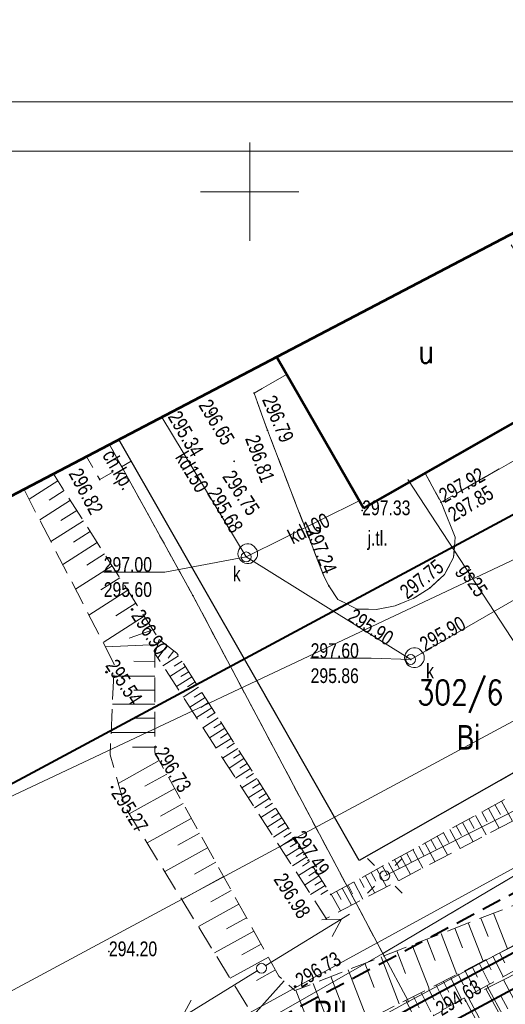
# Model space of a CAD drawing. Header units: metres. Extents: x 7437415 to 7437762, y 5556624 to 5556902.
# Tile 32 of 41: x 7437638 to 7437663, y 5556759 to 5556809. Entities that reach past the tile are written whole.
import ezdxf
from ezdxf import colors
from ezdxf.entities.mleader import LeaderData, LeaderLine
from ezdxf.enums import TextEntityAlignment as Align
from ezdxf.math import Vec2, Vec3

# ---------------------------------------------------------------- set-up
doc = ezdxf.new("R2010")
doc.units = ezdxf.units.M
doc.header["$MEASUREMENT"] = 0
for name, pattern in [('BUBZ01-500', [1.75, 1.25, -0.5]), ('DGN Style 3', [8.60601, 6.14715, -2.45886]), ('EGBU01-500', [1, 0.5, -0.5]), ('KTCR02-500', [1.5, 1, -0.5]), ('KTJZ01-500', [2, 1.5, -0.5])]:
    doc.linetypes.add(name, pattern=pattern)
doc.layers.get('0').update_dxf_attribs({"color": 250, "lineweight": 5})
for name, color, linetype, lineweight in [('203-Punkt załamania granicy działki nie stabilizowany', 7, 'Continuous', 5), ('510-Podpora jednosłupowa symb.-STPOW', 7, 'Continuous', 5), ('_TABELKA', 7, 'Continuous', 9), ('BUBZ01', 250, 'Continuous', 5), ('BUIB02_01', 250, 'Continuous', 5), ('D_skarpa', 7, 'DGN Style 3', 20), ('D_skarpa-symbol', 7, 'Continuous', 20), ('EGBB01', 250, 'Continuous', 5), ('EGBD03', 250, 'Continuous', 5), ('EGBK02', 250, 'Continuous', 5), ('EGBP04_03', 250, 'Continuous', 5), ('EGBU01', 250, 'Continuous', 5), ('Elektryka_opisy_kabli', 7, 'Continuous', 13), ('ELEKTRYKA_TRASY', 1, 'Continuous', 40), ('komora podziemna - przewód kanalizacyjny (powierzchnia)', 7, 'Continuous', 5), ('KTCR02', 250, 'Continuous', 5), ('KTJZ01', 250, 'Continuous', 5), ('KTKR01', 250, 'Continuous', 5), ('latarnia (punkt)', 7, 'Continuous', 5), ('MPZP', 250, 'Continuous', 5), ('przewód elektroenergetyczny (linia)', 7, 'Continuous', 5), ('przewód gazowy (linia)', 7, 'Continuous', 5), ('przewód gazowy (linia)-Atr1', 7, 'Continuous', 5), ('przewód kanalizacyjny (linia)', 7, 'Continuous', 5), ('przewód kanalizacyjny (linia)-Atr1', 7, 'Continuous', 5), ('punkt o określonej wysokości (sieć kanalizacyjna)', 7, 'Continuous', 5), ('punkt o określonej wysokości (sieć kanalizacyjna)-Atr2', 7, 'Continuous', 5), ('punkt o określonej wysokości (sieć kanalizacyjna)-Atr3', 7, 'Continuous', 5), ('punkt wysokościowy naturalny', 7, 'Continuous', 5), ('punkt wysokościowy sztuczny', 7, 'Continuous', 5), ('RTPW01', 250, 'Continuous', 5), ('RTPW02', 250, 'Continuous', 5), ('rzedne dla projektanta', 250, 'Continuous', 5), ('SUPE04', 250, 'Continuous', 5), ('SUPG_01', 250, 'Continuous', 5), ('SUPT_01', 250, 'Continuous', 5), ('SUPW_01', 250, 'Continuous', 5), ('SUSM04_01_E', 250, 'Continuous', 5), ('Warstwa 1', 250, 'Continuous', 5), ('Warstwa 3', 250, 'Continuous', 5), ('właz okrągły - siec kanalizacyjna (punkt)', 7, 'Continuous', 5), ('właz okrągły - siec kanalizacyjna (punkt)-Atr17', 7, 'Continuous', 5)]:
    doc.layers.add(name, color=color, linetype=linetype, lineweight=lineweight)
doc.styles.get("Standard").update_dxf_attribs({"font": 'txt.shx', "width": 0.75})
doc.styles.add('STYL_ARIAL', font='simplex.shx', dxfattribs={"width": 0.75, "oblique": 0.1})
doc.linetypes.add('KTOK05_01-500', pattern='A,3.75,[13,dgnlstyle-rozp_2015.shx,S=0.002778,R=0,X=0,Y=0],3.75', length=7.5)

# ---------------------------------------------------------------- blocks, each defined once
blk = doc.blocks.new('PW01')
at = {"layer": 'punkt wysokościowy naturalny', "linetype": 'Continuous', "lineweight": 13}
h = blk.add_hatch(color=0, dxfattribs=at)
edge = h.paths.add_edge_path()
edge.add_arc((0, 0), 0.45, 0, 360)
blk = doc.blocks.new('US22')
at = {"color": 0, "linetype": 'Continuous', "lineweight": 13, "ltscale": 10}
blk.add_circle((0, 0), 2.5, dxfattribs=at)
blk = doc.blocks.new('SM01')
at = {"color": 0, "linetype": 'Continuous', "lineweight": 13, "ltscale": 10}
for p, q in [((-5.3, 5.31), (-8.83, 8.84)), ((5.31, 5.31), (8.84, 8.84)), ((-5.3, -5.3), (-8.83, -8.83)), ((5.31, -5.3), (8.84, -8.83))]:
    blk.add_line(p, q, dxfattribs=at)
blk.add_circle((0, 0), 2.5, dxfattribs=at)
blk = doc.blocks.new('203')
at = {"layer": '203-Punkt załamania granicy działki nie stabilizowany', "linetype": 'Continuous', "lineweight": 13}
h = blk.add_hatch(color=96, dxfattribs=at)
edge = h.paths.add_edge_path()
edge.add_arc((0, 0), 0.45, 0, 360)
blk = doc.blocks.new('PW02')
at = {"layer": 'punkt wysokościowy sztuczny', "linetype": 'Continuous', "lineweight": 13}
h = blk.add_hatch(color=0, dxfattribs=at)
edge = h.paths.add_edge_path()
edge.add_arc((0, 0), 0.45, 0, 360)
blk = doc.blocks.new('510')
at = {"layer": '510-Podpora jednosłupowa symb.-STPOW', "color": 0, "linetype": 'Continuous', "lineweight": 13}
blk.add_circle((0, 0), 2.5, dxfattribs=at)
blk = doc.blocks.new('SUPE04')
at = {"layer": 'SUPE04', "color": 1, "linetype": 'Continuous', "lineweight": 13}
blk.add_line((5.25, 0), (0.25, 0), dxfattribs=at)
at = {"layer": 'SUPE04', "color": 1, "linetype": 'Continuous', "lineweight": 13, "flags": 128}
blk.add_lwpolyline([(3.9, 0.5), (4.766, 0), (3.9, -0.5)], dxfattribs=at)
blk = doc.blocks.new('_Oblique')
at = {"color": 0, "linetype": 'ByBlock', "lineweight": -2}
blk.add_line((-5, -5), (5, 5), dxfattribs=at)

msp = doc.modelspace()

# ---------------------------------------------------------------- linework, layer by layer
at = {"layer": '_TABELKA', "color": 7}
for points in [[(7437755.425, 5556804.566), (7437414.651, 5556804.566), (7437414.651, 5556658.066), (7437755.425, 5556658.066)], [(7437752.925, 5556802.066), (7437417.151, 5556802.066), (7437417.151, 5556660.566), (7437752.925, 5556660.566)]]:
    msp.add_lwpolyline(points, close=True, dxfattribs=at)
at = {"layer": 'BUBZ01', "color": 7, "linetype": 'BUBZ01-500', "lineweight": 13, "flags": 128}
for points in [[(7437640.018, 5556785.654), (7437638.515, 5556784.867), (7437643.11, 5556775.98), (7437642.9, 5556771.37), (7437643.65, 5556768.72), (7437650.54, 5556757.5), (7437653.18, 5556756.46), (7437670.11, 5556765.04), (7437677.9, 5556769.59), (7437683.09, 5556775.4), (7437676.3, 5556770.28), (7437669.43, 5556766.05), (7437652.3, 5556759.37), (7437651.48, 5556760.11), (7437645.17, 5556771.48), (7437645.18, 5556776.52), (7437645.4, 5556777.22), (7437640.018, 5556785.654)], [(7437645.4, 5556777.22), (7437646.3, 5556776.53), (7437654.12, 5556764.26), (7437666.36, 5556770.95), (7437677.29, 5556776.98), (7437678.76, 5556776.43), (7437667.36, 5556770.08), (7437653.89, 5556763.04), (7437645.18, 5556776.52), (7437645.4, 5556777.22)]]:
    msp.add_lwpolyline(points, close=True, dxfattribs=at)
at = {"layer": 'BUBZ01', "color": 7, "linetype": 'Continuous', "lineweight": 13, "flags": 128}
for points in [[(7437640.25, 5556785.29), (7437638.78, 5556784.36)], [(7437640.56, 5556784.81), (7437639.8, 5556784.32)], [(7437640.88, 5556784.31), (7437639.32, 5556783.31)], [(7437641.21, 5556783.79), (7437640.4, 5556783.28)], [(7437641.54, 5556783.26), (7437639.89, 5556782.21)], [(7437641.89, 5556782.72), (7437641.04, 5556782.17)], [(7437642.25, 5556782.16), (7437640.5, 5556781.04)], [(7437642.62, 5556781.58), (7437641.72, 5556781)], [(7437643, 5556780.98), (7437641.14, 5556779.79)], [(7437643.39, 5556780.36), (7437642.43, 5556779.75)], [(7437643.8, 5556779.73), (7437641.82, 5556778.47)], [(7437644.21, 5556779.08), (7437643.2, 5556778.43)], [(7437644.64, 5556778.41), (7437642.55, 5556777.07)], [(7437645.08, 5556777.72), (7437643.87, 5556777.29)], [(7437645.32, 5556776.97), (7437642.66, 5556776.86)], [(7437645.8, 5556776.92), (7437645.32, 5556776.3)], [(7437646.38, 5556776.4), (7437645.59, 5556775.88)], [(7437646.15, 5556776.65), (7437645.86, 5556776.27)], [(7437645.18, 5556776.11), (7437644.11, 5556776.12)], [(7437646.56, 5556776.13), (7437646.16, 5556775.87)], [(7437646.73, 5556775.86), (7437645.93, 5556775.35)], [(7437646.9, 5556775.59), (7437646.5, 5556775.34)], [(7437645.18, 5556775.36), (7437643.08, 5556775.36)], [(7437647.06, 5556775.33), (7437646.27, 5556774.83)], [(7437647.23, 5556775.07), (7437646.84, 5556774.82)], [(7437645.18, 5556774.65), (7437644.11, 5556774.65)], [(7437647.4, 5556774.8), (7437646.61, 5556774.3)], [(7437647.57, 5556774.54), (7437647.18, 5556774.29)], [(7437645.17, 5556773.94), (7437643.02, 5556773.94)], [(7437647.73, 5556774.28), (7437646.95, 5556773.78)], [(7437647.9, 5556774.02), (7437647.51, 5556773.77)], [(7437648.07, 5556773.76), (7437647.29, 5556773.26)], [(7437648.23, 5556773.5), (7437647.84, 5556773.25)], [(7437645.17, 5556773.22), (7437644.08, 5556773.22)], [(7437648.4, 5556773.24), (7437647.62, 5556772.74)], [(7437648.56, 5556772.98), (7437648.18, 5556772.73)], [(7437645.17, 5556772.49), (7437642.95, 5556772.5)], [(7437648.73, 5556772.72), (7437647.96, 5556772.22)], [(7437648.89, 5556772.46), (7437648.51, 5556772.21)], [(7437649.06, 5556772.2), (7437648.29, 5556771.71)], [(7437649.22, 5556771.95), (7437648.84, 5556771.7)], [(7437645.17, 5556771.76), (7437644.04, 5556771.76)], [(7437649.39, 5556771.69), (7437648.62, 5556771.2)], [(7437649.55, 5556771.43), (7437649.17, 5556771.19)], [(7437645.4, 5556771.07), (7437643.31, 5556769.91)], [(7437649.71, 5556771.18), (7437648.95, 5556770.69)], [(7437649.87, 5556770.92), (7437649.49, 5556770.68)], [(7437645.78, 5556770.38), (7437644.66, 5556769.76)], [(7437650.04, 5556770.67), (7437649.28, 5556770.18)], [(7437650.2, 5556770.41), (7437649.82, 5556770.17)], [(7437650.36, 5556770.16), (7437649.6, 5556769.68)], [(7437650.52, 5556769.91), (7437650.14, 5556769.67)], [(7437646.19, 5556769.65), (7437643.87, 5556768.36)], [(7437650.68, 5556769.65), (7437649.93, 5556769.17)], [(7437650.84, 5556769.4), (7437650.47, 5556769.16)], [(7437646.61, 5556768.89), (7437645.47, 5556768.25)], [(7437651, 5556769.15), (7437650.25, 5556768.67)], [(7437651.16, 5556768.9), (7437650.79, 5556768.66)], [(7437662.81, 5556769.01), (7437663.37, 5556767.99)], [(7437651.32, 5556768.65), (7437650.57, 5556768.17)], [(7437651.48, 5556768.4), (7437651.11, 5556768.16)], [(7437661.81, 5556768.46), (7437662.08, 5556767.96)], [(7437662.14, 5556768.64), (7437662.69, 5556767.64)], [(7437662.47, 5556768.83), (7437662.75, 5556768.32)], [(7437647.03, 5556768.13), (7437644.78, 5556766.88)], [(7437651.64, 5556768.15), (7437650.89, 5556767.68)], [(7437651.8, 5556767.9), (7437651.43, 5556767.67)], [(7437660.82, 5556767.92), (7437661.36, 5556766.94)], [(7437661.15, 5556768.1), (7437661.42, 5556767.61)], [(7437661.48, 5556768.28), (7437662.02, 5556767.29)], [(7437647.45, 5556767.37), (7437646.34, 5556766.76)], [(7437651.96, 5556767.65), (7437651.21, 5556767.18)], [(7437652.11, 5556767.41), (7437651.74, 5556767.17)], [(7437659.86, 5556767.4), (7437660.12, 5556766.91)], [(7437660.18, 5556767.57), (7437660.71, 5556766.6)], [(7437660.5, 5556767.75), (7437660.77, 5556767.26)], [(7437652.27, 5556767.16), (7437651.53, 5556766.69)], [(7437652.43, 5556766.91), (7437652.06, 5556766.68)], [(7437658.91, 5556766.88), (7437659.42, 5556765.93)], [(7437659.22, 5556767.05), (7437659.48, 5556766.57)], [(7437659.54, 5556767.22), (7437660.06, 5556766.27)], [(7437647.86, 5556766.63), (7437645.68, 5556765.42)], [(7437652.59, 5556766.67), (7437651.85, 5556766.2)], [(7437652.74, 5556766.42), (7437652.37, 5556766.19)], [(7437657.98, 5556766.37), (7437658.23, 5556765.9)], [(7437658.29, 5556766.54), (7437658.8, 5556765.6)], [(7437658.6, 5556766.71), (7437658.85, 5556766.24)], [(7437648.27, 5556765.9), (7437647.19, 5556765.3)], [(7437652.9, 5556766.18), (7437652.17, 5556765.71)], [(7437653.05, 5556765.93), (7437652.69, 5556765.7)], [(7437657.06, 5556765.87), (7437657.56, 5556764.96)], [(7437657.37, 5556766.03), (7437657.62, 5556765.58)], [(7437657.67, 5556766.2), (7437658.17, 5556765.28)], [(7437653.21, 5556765.69), (7437652.48, 5556765.22)], [(7437653.37, 5556765.44), (7437653, 5556765.21)], [(7437656.17, 5556765.38), (7437656.41, 5556764.93)], [(7437656.46, 5556765.54), (7437656.95, 5556764.64)], [(7437656.76, 5556765.7), (7437657.01, 5556765.25)], [(7437648.67, 5556765.18), (7437646.55, 5556764)], [(7437653.52, 5556765.2), (7437652.79, 5556764.74)], [(7437653.67, 5556764.96), (7437653.31, 5556764.73)], [(7437655.29, 5556764.9), (7437655.76, 5556764.02)], [(7437655.58, 5556765.06), (7437655.82, 5556764.62)], [(7437655.87, 5556765.22), (7437656.36, 5556764.33)], [(7437649.06, 5556764.47), (7437648.02, 5556763.89)], [(7437653.83, 5556764.72), (7437653.1, 5556764.26)], [(7437653.98, 5556764.48), (7437653.62, 5556764.25)], [(7437654.42, 5556764.43), (7437654.66, 5556764)], [(7437654.71, 5556764.58), (7437655.18, 5556763.71)], [(7437655, 5556764.74), (7437655.23, 5556764.3)], [(7437654.15, 5556764.27), (7437654.61, 5556763.42)], [(7437649.45, 5556763.77), (7437647.39, 5556762.63)], [(7437649.83, 5556763.08), (7437648.82, 5556762.52)], [(7437661.76, 5556763.06), (7437662.13, 5556762.12)], [(7437662.4, 5556763.31), (7437663.11, 5556761.49)], [(7437650.21, 5556762.4), (7437648.21, 5556761.29)], [(7437660.43, 5556762.54), (7437660.82, 5556761.54)], [(7437661.11, 5556762.81), (7437661.87, 5556760.86)], [(7437659.01, 5556761.99), (7437659.43, 5556760.91)], [(7437659.73, 5556762.27), (7437660.54, 5556760.19)], [(7437650.58, 5556761.73), (7437649.6, 5556761.19)], [(7437657.48, 5556761.39), (7437657.93, 5556760.24)], [(7437658.26, 5556761.69), (7437659.12, 5556759.47)], [(7437650.95, 5556761.07), (7437649.01, 5556760)], [(7437656.68, 5556761.08), (7437657.61, 5556758.7)], [(7437662.02, 5556760.94), (7437662.28, 5556760.42)], [(7437662.37, 5556761.12), (7437662.89, 5556760.09)], [(7437662.71, 5556761.29), (7437662.97, 5556760.78)], [(7437651.31, 5556760.42), (7437650.35, 5556759.89)], [(7437655, 5556760.42), (7437655.99, 5556757.88)], [(7437655.86, 5556760.76), (7437656.33, 5556759.53)], [(7437660.95, 5556760.4), (7437661.5, 5556759.33)], [(7437661.31, 5556760.58), (7437661.58, 5556760.05)], [(7437661.67, 5556760.76), (7437662.2, 5556759.71)], [(7437651.76, 5556759.86), (7437650.17, 5556758.1)], [(7437654.12, 5556760.08), (7437654.63, 5556758.77)], [(7437659.85, 5556759.84), (7437660.13, 5556759.29)], [(7437660.22, 5556760.03), (7437660.78, 5556758.93)], [(7437660.59, 5556760.22), (7437660.87, 5556759.67)], [(7437652.34, 5556759.39), (7437652.89, 5556757.99)], [(7437653.22, 5556759.73), (7437654.28, 5556757.02)], [(7437659.1, 5556759.46), (7437659.39, 5556758.9)], [(7437659.48, 5556759.65), (7437660.05, 5556758.53)], [(7437662.99, 5556757.9), (7437662.06, 5556759.63)], [(7437657.94, 5556758.87), (7437658.53, 5556757.71)], [(7437658.33, 5556759.07), (7437658.62, 5556758.49)], [(7437658.72, 5556759.27), (7437659.3, 5556758.12)], [(7437661.84, 5556757.28), (7437660.91, 5556759)]]:
    msp.add_lwpolyline(points, dxfattribs=at)
at = {"layer": 'BUBZ01', "color": 7, "linetype": 'BUBZ01-500', "lineweight": 13, "flags": 128}
msp.add_lwpolyline([(7437649.055, 5556752.478), (7437665.84, 5556761.7), (7437669.56, 5556761.45), (7437655.14, 5556753.67), (7437639.69, 5556745.22), (7437638.72, 5556747.2), (7437649.055, 5556752.478)], dxfattribs=at)
at = {"layer": 'BUIB02_01', "color": 212, "linetype": 'Continuous', "lineweight": 40, "flags": 128}
msp.add_lwpolyline([(7437631.582, 5556743.722), (7437658.25, 5556758.524), (7437681.414, 5556770.995), (7437736.328, 5556800.083), (7437739.446, 5556801.87)], dxfattribs=at)
at = {"layer": 'D_skarpa', "flags": 128}
msp.add_lwpolyline([(7437639.094, 5556747.391), (7437639.251, 5556747.471), (7437639.697, 5556747.699), (7437640.142, 5556747.926), (7437640.587, 5556748.154), (7437641.033, 5556748.381), (7437641.478, 5556748.609), (7437641.924, 5556748.836), (7437642.369, 5556749.064), (7437642.814, 5556749.291), (7437643.26, 5556749.518), (7437643.705, 5556749.746), (7437644.151, 5556749.973), (7437644.596, 5556750.201), (7437645.041, 5556750.428), (7437645.487, 5556750.656), (7437645.932, 5556750.883), (7437646.378, 5556751.111), (7437646.823, 5556751.338), (7437647.268, 5556751.566), (7437647.714, 5556751.793), (7437648.159, 5556752.021), (7437648.605, 5556752.248), (7437649.05, 5556752.475), (7437649.489, 5556752.715), (7437649.928, 5556752.954), (7437650.367, 5556753.194), (7437650.806, 5556753.433), (7437651.245, 5556753.673), (7437651.684, 5556753.912), (7437652.122, 5556754.152), (7437652.561, 5556754.391), (7437653, 5556754.631), (7437653.439, 5556754.87), (7437653.878, 5556755.11), (7437654.317, 5556755.349), (7437654.756, 5556755.589), (7437655.195, 5556755.828), (7437655.634, 5556756.068), (7437656.073, 5556756.307), (7437656.512, 5556756.547), (7437656.951, 5556756.786), (7437657.389, 5556757.026), (7437657.828, 5556757.265), (7437658.267, 5556757.505), (7437658.706, 5556757.744), (7437659.145, 5556757.984), (7437659.586, 5556758.22), (7437660.031, 5556758.448), (7437660.476, 5556758.676), (7437660.921, 5556758.904), (7437661.366, 5556759.132), (7437661.812, 5556759.36), (7437662.257, 5556759.588), (7437662.702, 5556759.816), (7437663.147, 5556760.044), (7437663.592, 5556760.272), (7437664.037, 5556760.5), (7437664.482, 5556760.728), (7437664.927, 5556760.955), (7437665.372, 5556761.183), (7437665.818, 5556761.411), (7437666.263, 5556761.639), (7437666.708, 5556761.867), (7437667.153, 5556762.095), (7437667.598, 5556762.323), (7437668.043, 5556762.551), (7437668.488, 5556762.779), (7437668.933, 5556763.007), (7437669.379, 5556763.235), (7437669.824, 5556763.463), (7437670.264, 5556763.7), (7437670.696, 5556763.953), (7437671.128, 5556764.205), (7437671.56, 5556764.458), (7437671.992, 5556764.71), (7437672.424, 5556764.963), (7437672.855, 5556765.215), (7437673.287, 5556765.468), (7437673.719, 5556765.72), (7437674.151, 5556765.973), (7437674.583, 5556766.225), (7437675.015, 5556766.478), (7437675.447, 5556766.731), (7437675.879, 5556766.983), (7437676.311, 5556767.236), (7437676.742, 5556767.488), (7437677.174, 5556767.741), (7437677.606, 5556767.993), (7437678.038, 5556768.246), (7437678.47, 5556768.498), (7437678.867, 5556768.815), (7437679.159, 5556769.052), (7437679.413, 5556769.257), (7437679.664, 5556769.461)], dxfattribs=at)
at = {"layer": 'D_skarpa-symbol', "flags": 128}
for points in [[(7437663.571, 5556758.674), (7437662.901, 5556759.918)], [(7437662.69, 5556758.2), (7437662.011, 5556759.462)], [(7437661.81, 5556757.726), (7437661.121, 5556759.006)], [(7437663.131, 5556758.437), (7437662.793, 5556759.063)]]:
    msp.add_lwpolyline(points, dxfattribs=at)
at = {"layer": 'EGBB01', "color": 7, "linetype": 'Continuous', "lineweight": 53, "flags": 128}
for points in [[(7437655.78, 5556783.9), (7437651.364, 5556791.596)], [(7437664.22, 5556788.71), (7437655.78, 5556783.9)]]:
    msp.add_lwpolyline(points, dxfattribs=at)
at = {"layer": 'EGBD03', "color": 96, "linetype": 'Continuous', "lineweight": 13, "flags": 128}
for points in [[(7437642.867, 5556787.146), (7437647.11, 5556779.46)], [(7437647.11, 5556779.46), (7437656.77, 5556761.25)], [(7437656.77, 5556761.25), (7437683.04, 5556776.81)], [(7437685.08, 5556773.21), (7437658.07, 5556758.81)], [(7437630.48, 5556746.22), (7437656.77, 5556761.25)], [(7437658.07, 5556758.81), (7437656.77, 5556761.25)], [(7437631.6, 5556744.22), (7437658.07, 5556758.81)]]:
    msp.add_lwpolyline(points, dxfattribs=at)
at = {"layer": 'EGBU01', "color": 96, "linetype": 'EGBU01-500', "lineweight": 13, "flags": 128}
for points in [[(7437642.867, 5556787.146), (7437647.11, 5556779.46)], [(7437647.11, 5556779.46), (7437642.867, 5556787.146)], [(7437647.11, 5556779.46), (7437656.77, 5556761.25)], [(7437656.77, 5556761.25), (7437647.11, 5556779.46)], [(7437656.77, 5556761.25), (7437683.04, 5556776.81)], [(7437683.04, 5556776.81), (7437656.77, 5556761.25)]]:
    msp.add_lwpolyline(points, dxfattribs=at)
at = {"layer": 'ELEKTRYKA_TRASY', "linetype": 'Continuous'}
msp.add_lwpolyline([(7437647.715, 5556750.008), (7437647.306, 5556750.81), (7437671.021, 5556763.566), (7437671.476, 5556762.789)], dxfattribs=at)
at = {"layer": 'komora podziemna - przewód kanalizacyjny (powierzchnia)', "color": 36, "linetype": 'Continuous', "lineweight": 13, "flags": 128}
for points in [[(7437650.4, 5556781.59), (7437650.39, 5556781.49), (7437650.36, 5556781.39), (7437650.3, 5556781.3), (7437650.23, 5556781.22), (7437650.15, 5556781.16), (7437650.05, 5556781.11), (7437649.95, 5556781.09), (7437649.85, 5556781.09), (7437649.75, 5556781.11), (7437649.65, 5556781.16), (7437649.57, 5556781.22), (7437649.5, 5556781.3), (7437649.44, 5556781.39), (7437649.41, 5556781.49), (7437649.4, 5556781.59), (7437649.41, 5556781.69), (7437649.44, 5556781.79), (7437649.5, 5556781.88), (7437649.57, 5556781.96), (7437649.65, 5556782.02), (7437649.75, 5556782.07), (7437649.85, 5556782.09), (7437649.95, 5556782.09), (7437650.05, 5556782.07), (7437650.15, 5556782.02), (7437650.23, 5556781.96), (7437650.3, 5556781.88), (7437650.36, 5556781.79), (7437650.39, 5556781.69), (7437650.4, 5556781.59)], [(7437658.88, 5556776.3), (7437658.87, 5556776.2), (7437658.84, 5556776.1), (7437658.78, 5556776.01), (7437658.71, 5556775.93), (7437658.63, 5556775.87), (7437658.53, 5556775.82), (7437658.43, 5556775.8), (7437658.33, 5556775.8), (7437658.23, 5556775.82), (7437658.13, 5556775.87), (7437658.05, 5556775.93), (7437657.98, 5556776.01), (7437657.92, 5556776.1), (7437657.89, 5556776.2), (7437657.88, 5556776.3), (7437657.89, 5556776.4), (7437657.92, 5556776.5), (7437657.98, 5556776.59), (7437658.05, 5556776.67), (7437658.13, 5556776.73), (7437658.23, 5556776.78), (7437658.33, 5556776.8), (7437658.43, 5556776.8), (7437658.53, 5556776.78), (7437658.63, 5556776.73), (7437658.71, 5556776.67), (7437658.78, 5556776.59), (7437658.84, 5556776.5), (7437658.87, 5556776.4), (7437658.88, 5556776.3)]]:
    msp.add_lwpolyline(points, close=True, dxfattribs=at)
at = {"layer": 'KTCR02', "color": 7, "linetype": 'KTCR02-500', "lineweight": 13, "flags": 128}
for points in [[(7437665.291, 5556798.891), (7437663.064, 5556797.724), (7437663.35, 5556797.22), (7437665.47, 5556793.29), (7437664.22, 5556788.71), (7437658.92, 5556785.68), (7437659.73, 5556784.21), (7437665.01, 5556787.22), (7437665.59, 5556786.48), (7437666.12, 5556785.98), (7437666.84, 5556785.69), (7437667.38, 5556785.74), (7437675.94, 5556790.63), (7437676.31, 5556791.28), (7437676.47, 5556792.28), (7437676.39, 5556793.29), (7437676.08, 5556794.25), (7437675.56, 5556795.12), (7437674.87, 5556795.84), (7437674.02, 5556796.41), (7437673.06, 5556796.76), (7437672.05, 5556796.87), (7437671.05, 5556796.77), (7437670.13, 5556796.38), (7437667.55, 5556794.96), (7437665.291, 5556798.891)], [(7437643.35, 5556787.399), (7437641.703, 5556786.536), (7437642.37, 5556785.36), (7437643.98, 5556786.3), (7437643.35, 5556787.399)]]:
    msp.add_lwpolyline(points, close=True, dxfattribs=at)
at = {"layer": 'KTJZ01', "color": 7, "linetype": 'KTJZ01-500', "lineweight": 13, "flags": 128}
for points in [[(7437651.362, 5556791.595), (7437643.343, 5556787.396), (7437648.19, 5556778.92), (7437655.57, 5556765.98), (7437663.42, 5556770.45), (7437676.91, 5556778.17), (7437675.01, 5556781.56), (7437675.11, 5556782.48), (7437675.77, 5556783.33), (7437676.52, 5556783.95), (7437677.46, 5556784.41), (7437678.43, 5556784.63), (7437679.46, 5556784.67), (7437680.43, 5556784.44), (7437681.37, 5556784), (7437682.16, 5556783.33), (7437682.81, 5556782.48), (7437676.39, 5556793.29), (7437676.47, 5556792.28), (7437676.31, 5556791.28), (7437675.94, 5556790.63), (7437669.49, 5556786.95), (7437667.38, 5556785.74), (7437666.84, 5556785.69), (7437666.12, 5556785.98), (7437665.59, 5556786.48), (7437665.01, 5556787.22), (7437659.73, 5556784.21), (7437660.45, 5556782.43), (7437660.37, 5556781.39), (7437659.91, 5556780.53), (7437659.17, 5556779.86), (7437658.32, 5556779.31), (7437657.39, 5556778.94), (7437656.43, 5556778.75), (7437655.43, 5556778.78), (7437654.49, 5556779.27), (7437654.02, 5556779.96), (7437653.79, 5556780.41), (7437650.9, 5556787.87), (7437650.22, 5556789.76), (7437651.87, 5556790.71), (7437651.362, 5556791.595)], [(7437658.92, 5556785.68), (7437659.73, 5556784.21), (7437660.45, 5556782.43), (7437660.37, 5556781.39), (7437659.91, 5556780.53), (7437659.17, 5556779.86), (7437658.32, 5556779.31), (7437657.39, 5556778.94), (7437656.43, 5556778.75), (7437655.43, 5556778.78), (7437654.49, 5556779.27), (7437654.02, 5556779.96), (7437653.79, 5556780.41), (7437650.9, 5556787.87), (7437650.22, 5556789.76), (7437651.87, 5556790.71), (7437655.78, 5556783.9), (7437658.92, 5556785.68)]]:
    msp.add_lwpolyline(points, close=True, dxfattribs=at)
at = {"layer": 'KTKR01', "color": 7, "linetype": 'Continuous', "lineweight": 30, "flags": 128}
msp.add_lwpolyline([(7437685.25, 5556778.28), (7437682.81, 5556782.48), (7437682.16, 5556783.33), (7437681.37, 5556784), (7437680.43, 5556784.44), (7437679.46, 5556784.67), (7437678.43, 5556784.63), (7437677.46, 5556784.41), (7437676.52, 5556783.95), (7437675.77, 5556783.33), (7437675.11, 5556782.48), (7437675.01, 5556781.56), (7437676.91, 5556778.17), (7437663.42, 5556770.45), (7437655.57, 5556765.98), (7437650.54, 5556774.83), (7437648.19, 5556778.92), (7437643.343, 5556787.396)], dxfattribs=at)
at = {"layer": 'MPZP', "color": 212, "linetype": 'KTOK05_01-500', "lineweight": 40, "flags": 128}
msp.add_lwpolyline([(7437480.35, 5556702.039), (7437498.164, 5556705.138), (7437519.727, 5556710.673), (7437570.307, 5556733.919), (7437638.513, 5556770.222), (7437729.943, 5556819.329)], dxfattribs=at)
at = {"layer": 'MPZP', "color": 212, "linetype": 'KTCR02-500', "lineweight": 40, "flags": 128}
msp.add_lwpolyline([(7437738.295, 5556803.984), (7437715.191, 5556791.784), (7437661.349, 5556763.226), (7437574.511, 5556717.006), (7437530.05, 5556696.506), (7437525.798, 5556698.029), (7437514.19, 5556719.761)], dxfattribs=at)
at = {"layer": 'przewód elektroenergetyczny (linia)', "color": 1, "linetype": 'Continuous', "lineweight": 13, "flags": 128}
msp.add_lwpolyline([(7437656.87, 5556765.21), (7437682.33, 5556778.03), (7437683.26, 5556778.5)], dxfattribs=at)
at = {"layer": 'przewód gazowy (linia)', "color": 52, "linetype": 'Continuous', "lineweight": 13, "flags": 128}
msp.add_lwpolyline([(7437658.04, 5556785.36), (7437665.38, 5556774.15)], dxfattribs=at)
at = {"layer": 'przewód kanalizacyjny (linia)', "color": 36, "linetype": 'Continuous', "lineweight": 13, "flags": 128}
for points in [[(7437645.528, 5556788.539), (7437649.82, 5556781.43), (7437658.19, 5556776.21), (7437672.24, 5556784.32), (7437681.08, 5556785.33)], [(7437649.82, 5556781.43), (7437655.56, 5556784.28)]]:
    msp.add_lwpolyline(points, dxfattribs=at)
at = {"layer": 'punkt o określonej wysokości (sieć kanalizacyjna)-Atr2', "color": 7, "flags": 128}
for points in [[(7437649.82, 5556781.43), (7437645.68, 5556780.65), (7437642.576, 5556780.65)], [(7437658.19, 5556776.21), (7437656.18, 5556776.27), (7437653.098, 5556776.27)]]:
    msp.add_lwpolyline(points, dxfattribs=at)
at = {"layer": 'rzedne dla projektanta', "color": 7, "linetype": 'Continuous', "lineweight": 40}
for centre in [(7437644.03, 5556778.76), (7437642.71, 5556775.57), (7437645.21, 5556771.76), (7437643.01, 5556769.72), (7437652.31, 5556759.58)]:
    msp.add_circle(centre, 0.0225, dxfattribs=at)
at = {"layer": 'SUPG_01', "color": 52, "linetype": 'Continuous', "lineweight": 13, "flags": 128}
msp.add_lwpolyline([(7437732.989, 5556813.733), (7437728.61, 5556811.05), (7437696.05, 5556793.43), (7437665.38, 5556774.15), (7437624.73, 5556752.297)], dxfattribs=at)
at = {"layer": 'SUPT_01', "color": 30, "linetype": 'Continuous', "lineweight": 13, "flags": 128}
msp.add_lwpolyline([(7437624.834, 5556744.449), (7437654.2, 5556760.54), (7437665.43, 5556766.7), (7437672.97, 5556770.83), (7437672.97, 5556770.83), (7437705.49, 5556788.37), (7437705.49, 5556788.37), (7437729.04, 5556801.46), (7437729.04, 5556801.46), (7437737.403, 5556805.623)], dxfattribs=at)
at = {"layer": 'SUPW_01', "color": 5, "linetype": 'Continuous', "lineweight": 13, "flags": 128}
msp.add_lwpolyline([(7437624.519, 5556762.969), (7437672.34, 5556785.48), (7437678.49, 5556788.41), (7437671.106, 5556801.936)], dxfattribs=at)
at = {"layer": 'Warstwa 1', "color": 207, "linetype": 'Continuous', "lineweight": 53, "true_color": 0x6e1e6e, "flags": 128}
msp.add_lwpolyline([(7437466.384, 5556694.725), (7437479.253, 5556654.299), (7437507.556, 5556623.548), (7437507.556, 5556623.548), (7437761.553, 5556761.255), (7437724.258, 5556829.774), (7437466.384, 5556694.725)], close=True, dxfattribs=at)
at = {"layer": 'Warstwa 3', "color": 7, "linetype": 'Continuous', "lineweight": 0}
for p, q in [((7437650, 5556802.5), (7437650, 5556797.5)), ((7437647.5, 5556800), (7437652.5, 5556800))]:
    msp.add_line(p, q, dxfattribs=at)

# ---------------------------------------------------------------- block references
at = {"layer": 'EGBP04_03', "color": 96, "linetype": 'Continuous', "lineweight": 13, "xscale": 0.1, "yscale": 0.1, "zscale": 0.1}
for p in [(7437647.11, 5556779.46), (7437656.77, 5556761.25), (7437658.07, 5556758.81)]:
    msp.add_blockref('203', p, dxfattribs=at)
at = {"layer": 'latarnia (punkt)', "color": 7, "linetype": 'Continuous', "lineweight": 13, "xscale": 0.1, "yscale": 0.1, "zscale": 0.1}
msp.add_blockref('SM01', (7437656.87, 5556765.21), dxfattribs=at)
at = {"layer": 'punkt o określonej wysokości (sieć kanalizacyjna)', "color": 7, "linetype": 'Continuous', "lineweight": 13, "xscale": 0.1, "yscale": 0.1, "zscale": 0.1}
for p in [(7437649.52, 5556781.92), (7437649.82, 5556781.43), (7437657.89, 5556776.4), (7437658.8, 5556776.56), (7437658.19, 5556776.21)]:
    msp.add_blockref('PW01', p, dxfattribs=at)
at = {"layer": 'RTPW02', "color": 7, "linetype": 'Continuous', "lineweight": 13, "xscale": 0.1, "yscale": 0.1, "zscale": 0.1}
for p in [(7437650.22, 5556789.76), (7437648.06, 5556788.78), (7437650.9, 5556787.87), (7437649.21, 5556786.29), (7437642.37, 5556785.36), (7437659.73, 5556784.21), (7437659.87, 5556784.25), (7437655.72, 5556783.79), (7437654.02, 5556779.96), (7437659.17, 5556779.86), (7437654.12, 5556764.26), (7437653.89, 5556763.04), (7437642.84, 5556761.36)]:
    msp.add_blockref('PW02', p, dxfattribs=at)
at = {"layer": 'SUPE04', "color": 1, "linetype": 'Continuous', "lineweight": 13}
for rotation in [31.46900000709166, 211.6509999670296]:
    msp.add_blockref('SUPE04', (7437650.6, 5556760.51), dxfattribs=dict(at, rotation=rotation))
at = {"layer": 'SUSM04_01_E', "color": 7, "linetype": 'Continuous', "lineweight": 13, "xscale": 0.1, "yscale": 0.1, "zscale": 0.1}
msp.add_blockref('510', (7437650.6, 5556760.51), dxfattribs=at)
at = {"layer": 'właz okrągły - siec kanalizacyjna (punkt)', "color": 7, "linetype": 'Continuous', "lineweight": 13, "xscale": 0.1, "yscale": 0.1, "zscale": 0.1}
for p in [(7437649.82, 5556781.43), (7437658.19, 5556776.21)]:
    msp.add_blockref('US22', p, dxfattribs=at)

# ---------------------------------------------------------------- texts
at = {"layer": 'EGBB01', "color": 7, "linetype": 'Continuous', "lineweight": 30, "width": 0.8}
msp.add_text('u', height=1.25, dxfattribs=at).set_placement((7437658.98, 5556791.91), align=Align.MIDDLE_CENTER)
at = {"layer": 'EGBD03', "color": 96, "linetype": 'Continuous', "lineweight": 30, "width": 0.8}
msp.add_text('302/6', height=1.25, dxfattribs=at).set_placement((7437658.53, 5556773.91))
at = {"layer": 'EGBK02', "color": 96, "linetype": 'Continuous', "lineweight": 30, "insert": (7437653.251, 5556758.857), "char_height": 1.25, "attachment_point": 1, "line_spacing_factor": 0.6}
msp.add_mtext('\\FWORKING_1250;\\H1x;\\W0.8;RII', dxfattribs=at)
at = {"layer": 'EGBU01', "color": 96, "linetype": 'Continuous', "lineweight": 30, "insert": (7437660.53, 5556771.629), "char_height": 1.25, "attachment_point": 7, "line_spacing_factor": 0.6}
msp.add_mtext('\\FWORKING_1250;\\H1x;\\W0.8;Bi', dxfattribs=at)
at = {"layer": 'KTCR02', "color": 7, "linetype": 'Continuous', "lineweight": 13, "insert": (7437642.282, 5556786.484), "char_height": 0.75, "attachment_point": 7, "rotation": 300.371, "line_spacing_factor": 0.6}
msp.add_mtext('\\FWORKING_1250;\\H1x;\\W0.8;ch.kp.', dxfattribs=at)
at = {"layer": 'KTJZ01', "color": 7, "linetype": 'Continuous', "lineweight": 13, "insert": (7437655.99, 5556781.78), "char_height": 0.75, "attachment_point": 7, "line_spacing_factor": 0.6}
msp.add_mtext('\\FWORKING_1250;\\H1x;\\W0.8;j.tl.', dxfattribs=at)
at = {"layer": 'przewód gazowy (linia)-Atr1', "color": 7, "insert": (7437660.795, 5556780.922), "char_height": 0.75, "attachment_point": 4, "rotation": 303.216, "line_spacing_factor": 0.6}
msp.add_mtext('\\FWORKING_1250;\\H1x;\\W0.8;gs25', dxfattribs=at)
at = {"layer": 'przewód kanalizacyjny (linia)-Atr1', "color": 36, "char_height": 0.75, "attachment_point": 4, "line_spacing_factor": 0.6}
for s, insert, rotation in [('\\FWORKING_1250;\\H1x;\\W0.8;kd150', (7437646.503, 5556786.685), 301.121), ('\\FWORKING_1250;\\H1x;\\W0.8;kd100', (7437652.026, 5556782.388), 26.405)]:
    msp.add_mtext(s, dxfattribs=dict(at, insert=insert, rotation=rotation))
at = {"layer": 'punkt o określonej wysokości (sieć kanalizacyjna)-Atr2', "color": 36, "char_height": 0.75, "attachment_point": 7, "line_spacing_factor": 0.6}
for s, insert, rotation in [('\\FWORKING_1250;\\H1x;\\W0.8;295.34', (7437645.803, 5556788.555), 300.315), ('\\FWORKING_1250;\\H1x;\\W0.8;295.68', (7437647.795, 5556784.672), 300.834), ('\\FWORKING_1250;\\H1x;\\W0.8;295.90', (7437654.924, 5556778.21), 327.134), ('\\FWORKING_1250;\\H1x;\\W0.8;295.90', (7437658.934, 5556776.583), 29.604)]:
    msp.add_mtext(s, dxfattribs=dict(at, insert=insert, rotation=rotation))
for s, insert in [('\\FWORKING_1250;\\H1x;\\W0.8;297.00', (7437642.576, 5556780.657)), ('\\FWORKING_1250;\\H1x;\\W0.8;297.60', (7437653.098, 5556776.277))]:
    msp.add_mtext(s, dxfattribs=dict(at, insert=insert))
at = {"layer": 'punkt o określonej wysokości (sieć kanalizacyjna)-Atr3', "color": 36, "char_height": 0.75, "attachment_point": 7, "line_spacing_factor": 0.6}
for s, insert in [('\\FWORKING_1250;\\H1x;\\W0.8;295.60', (7437642.576, 5556779.382)), ('\\FWORKING_1250;\\H1x;\\W0.8;295.86', (7437653.098, 5556775.002))]:
    msp.add_mtext(s, dxfattribs=dict(at, insert=insert))
at = {"layer": 'RTPW01', "color": 7, "linetype": 'Continuous', "lineweight": 13, "char_height": 0.75, "attachment_point": 7, "line_spacing_factor": 0.6}
for s, insert, rotation in [('\\FWORKING_1250;\\H1x;\\W0.8;296.65', (7437647.363, 5556789.137), 300.93), ('\\FWORKING_1250;\\H1x;\\W0.8;296.79', (7437650.606, 5556789.424), 293.344), ('\\FWORKING_1250;\\H1x;\\W0.8;296.81', (7437649.745, 5556787.445), 289.952), ('\\FWORKING_1250;\\H1x;\\W0.8;296.82', (7437640.763, 5556785.664), 297.967), ('\\FWORKING_1250;\\H1x;\\W0.8;297.92', (7437659.913, 5556784.142), 29.523), ('\\FWORKING_1250;\\H1x;\\W0.8;296.75', (7437648.571, 5556785.503), 303.261), ('\\FWORKING_1250;\\H1x;\\W0.8;297.85', (7437660.391, 5556783.177), 31.49), ('\\FWORKING_1250;\\H1x;\\W0.8;297.24', (7437652.819, 5556782.754), 292.557), ('\\FWORKING_1250;\\H1x;\\W0.8;297.75', (7437658.026, 5556779.235), 38.616), ('\\FWORKING_1250;\\H1x;\\W0.8;297.49', (7437652.122, 5556767.171), 303.69), ('\\FWORKING_1250;\\H1x;\\W0.8;296.98', (7437651.179, 5556765.026), 302.418)]:
    msp.add_mtext(s, dxfattribs=dict(at, insert=insert, rotation=rotation))
for s, insert in [('\\FWORKING_1250;\\H1x;\\W0.8;297.33', (7437655.72, 5556783.54)), ('\\FWORKING_1250;\\H1x;\\W0.8;294.20', (7437642.84, 5556761.11))]:
    msp.add_mtext(s, dxfattribs=dict(at, insert=insert))
at = {"layer": 'rzedne dla projektanta', "color": 7, "linetype": 'Continuous', "lineweight": 0, "char_height": 0.75, "attachment_point": 7, "line_spacing_factor": 0.6}
for s, insert, rotation in [('\\FWORKING_1250;\\H1x;\\W0.8; 296.90', (7437643.819, 5556778.626), 302.5365), ('\\FWORKING_1250;\\H1x;\\W0.8; 295.54', (7437642.51, 5556776.085), 302.5365), ('\\FWORKING_1250;\\H1x;\\W0.8; 296.73', (7437644.999, 5556771.626), 302.5365), ('\\FWORKING_1250;\\H1x;\\W0.8; 295.27', (7437642.799, 5556769.586), 302.5365), ('\\FWORKING_1250;\\H1x;\\W0.8; 296.73', (7437652.439, 5556759.366), 31.1664), ('\\FWORKING_1250;\\H1x;\\W0.8; 294.63', (7437659.579, 5556757.936), 31.1664)]:
    msp.add_mtext(s, dxfattribs=dict(at, insert=insert, rotation=rotation))
at = {"layer": 'właz okrągły - siec kanalizacyjna (punkt)-Atr17', "color": 7, "char_height": 0.75, "attachment_point": 7, "line_spacing_factor": 0.6}
for insert in [(7437649.14, 5556780.19), (7437658.97, 5556775.25)]:
    msp.add_mtext('\\FWORKING_1250;\\H1x;\\W0.8;k', dxfattribs=dict(at, insert=insert))

# ---------------------------------------------------------------- next in the draw order: leaders
at = {"layer": 'Elektryka_opisy_kabli', "linetype": 'Continuous', "lineweight": 13}
ml = msp.add_multileader_mtext('Standard', dxfattribs=at)
ml.set_content('{\\fArial|b0|i0|c238|p34;\\W1;Projektowany kabel nn\\PYAKXS 4x35 w\\fArial|b1|i0|c238|p34; \\fArial|b0|i0|c238|p34;rurze DVRɸ75}', color=256, style='STYL_ARIAL')
ml.set_leader_properties()
ml.set_arrow_properties(name='OBLIQUE')
ml.build(insert=Vec2(0, 0))
ml.multileader.update_dxf_attribs({"text_left_attachment_type": 5, "text_right_attachment_type": 5, "dogleg_length": 0.36, "arrow_head_size": 0.1})
ctx = ml.context
ctx.base_point, ctx.char_height, ctx.arrow_head_size, ctx.landing_gap_size, ctx.plane_origin = Vec3(7437616.811, 5556760.347), 1, 0.1, 0.09, Vec3(7437571.705, 5556733.455)
ctx.left_attachment, ctx.right_attachment, ctx.text_align_type = 5, 5, 2
notes = []
notes.append((ctx, [(1, (1, 1, 0), (7437635.998, 5556760.347), (-1, 0), 0.36, [(0, [(7437642.902, 5556748.377)], 0, [])])]))
ctx.mtext.insert, ctx.mtext.alignment, ctx.mtext.line_spacing_style, ctx.mtext.flow_direction = Vec3(7437635.548, 5556763.347), 3, 2, 5
ctx.mtext.has_bg_fill, ctx.mtext.bg_color, ctx.mtext.bg_scale_factor, ctx.mtext.bg_transparency, ctx.mtext.use_window_bg_color = 1, -1027028792, 1.5, 0, 1
for ctx, leaders in notes:
    for number, flags, end, landing, length, lines in leaders:
        leader = LeaderData()
        leader.index, (leader.has_last_leader_line, leader.has_dogleg_vector, leader.attachment_direction) = number, flags
        leader.last_leader_point, leader.dogleg_vector, leader.dogleg_length = Vec3(end), Vec3(landing), length
        for number, points, colour, breaks in lines:
            line = LeaderLine()
            line.index, line.vertices, line.color, line.breaks = number, Vec3.list(points), colors.encode_raw_color(colour), breaks
            leader.lines.append(line)
        ctx.leaders.append(leader)

doc.saveas('drawing.dxf')
